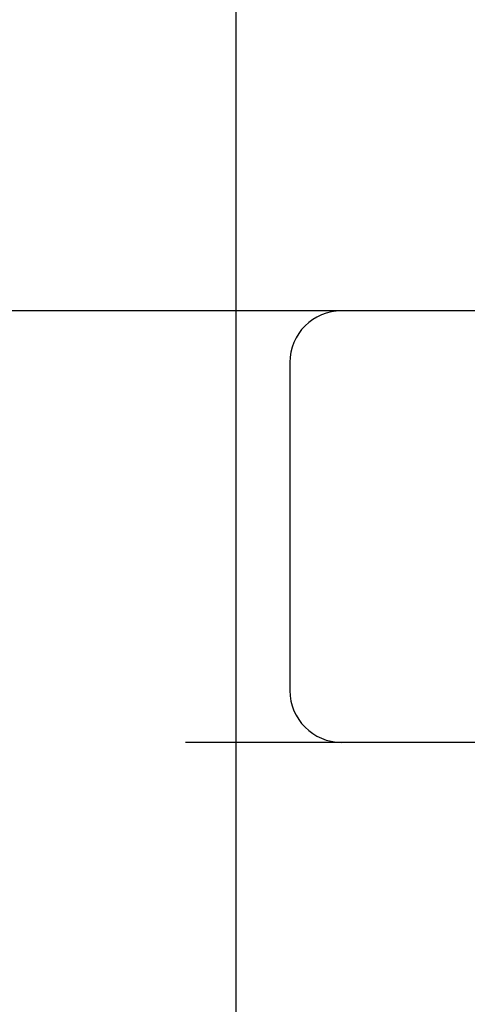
# Model space of a CAD drawing. Header units: inches. Extents: x 0 to 184, y 0 to 119.
# Tile 12 of 113: x 92.903 to 93.032, y 38.86 to 39.145. Entities that reach past the tile are written whole.
import ezdxf

# ---------------------------------------------------------------- set-up
doc = ezdxf.new("R2010")
doc.units = ezdxf.units.IN
doc.header["$LTSCALE"] = 10.121375
doc.header["$MEASUREMENT"] = 0
doc.linetypes.add('HIDDEN', pattern=[0.2, 0.1, -0.1])
doc.layers.add('DEFAULT_2', color=8, linetype='HIDDEN')

msp = doc.modelspace()

# ---------------------------------------------------------------- linework, layer by layer
at = {"layer": 'DEFAULT_2', "color": 8, "linetype": 'HIDDEN'}
for p, q in [((92.96527, 43.40315), (92.96527, 37.90265)), ((93.21527, 39.06097), (92.21527, 39.06097)), ((92.98089, 39.04597), (92.98089, 38.95097)), ((93.96277, 38.93597), (91.46779, 38.93597))]:
    msp.add_line(p, q, dxfattribs=at)
for centre, start, end in [((92.99589, 39.04597), 90, 180), ((92.99589, 38.95097), 180, 270)]:
    msp.add_arc(centre, 0.015, start, end, dxfattribs=at)

doc.saveas('drawing.dxf')
